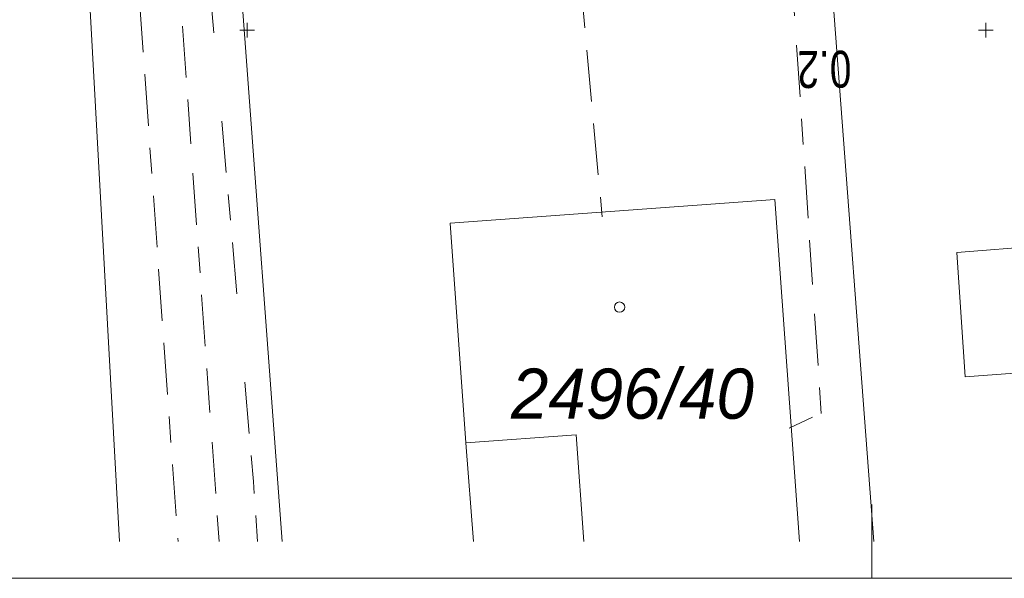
# Model space of a CAD drawing. Header units: metres. Extents: x -456831 to -456516, y -1111244 to -1111169.
# Tile 2 of 18: x -456808 to -456774, y -1111244 to -1111225. Entities that reach past the tile are written whole.
import ezdxf
from ezdxf.enums import TextEntityAlignment as Align

# ---------------------------------------------------------------- set-up
doc = ezdxf.new("R2010")
doc.units = ezdxf.units.M
doc.header["$MEASUREMENT"] = 0
for name, pattern in [('6.1622', [40, 3.5, -3, 7, -3, 3.5, 3.5, -3, 7, -3, 3.5]), ('6.2322', [40, 3.5, -3, 7, -4, 6, -3, 7, -3, 3.5]), ('6.6022', [39, 3.5, -3, 7, -6, -6, 7, -3, 3.5])]:
    doc.linetypes.add(name, pattern=pattern)
doc.layers.get('0').update_dxf_attribs({"lineweight": 13})
for name, color, linetype, lineweight in [('Hranice parcel', 9, 'Continuous', 13), ('IS_CEZ_NN_PODZ', 1, '6.6022', 0), ('IS_SMVAK_KANAL_SPL_TRASA', 32, '6.2322', 0), ('IS_SMVAK_VODA_TRASA', 5, '6.1622', 0), ('Parcelní čísla', 9, 'Continuous', 13), ('RAMECEK', 7, 'Continuous', 0), ('SIT', 5, 'Continuous', 13), ('STANIČENÍ', 1, 'Continuous', 13), ('Vnitřní kresba', 9, 'Continuous', 0), ('Značky budov', 9, 'Continuous', 13)]:
    doc.layers.add(name, color=color, linetype=linetype, lineweight=lineweight)
doc.styles.add('Style-Arial', font='arial.ttf')
doc.styles.add('Style-cs_Italics', font='cs_Italics.shx')

# ---------------------------------------------------------------- blocks, each defined once
blk = doc.blocks.new('4.02')
at = {"layer": 'Značky budov', "ltscale": 0.25}
blk.add_circle((-0.0007, 0.0001), 0.0175, dxfattribs=at)
blk = doc.blocks.new('SIT')
at = {"color": 0, "linetype": 'ByBlock', "lineweight": -2}
for p, q in [((-1, 0), (1, 0)), ((0, 1), (0, -1))]:
    blk.add_line(p, q, dxfattribs=at)

msp = doc.modelspace()

# ---------------------------------------------------------------- linework, layer by layer
at = {"layer": 'Hranice parcel', "ltscale": 0.25}
for p, q in [((-456800.72, -1111216.78), (-456798.814, -1111242.314)), ((-456778.797, -1111242.314), (-456780.73, -1111216.53)), ((-456804.328, -1111242.314), (-456805.72, -1111216.84))]:
    msp.add_line(p, q, dxfattribs=at)
at = {"layer": 'Hranice parcel', "ltscale": 0.25, "flags": 128}
for points in [[(-456764.3, -1111231.68), (-456763.99, -1111235.87), (-456775.7, -1111236.74), (-456775.98, -1111232.53), (-456773.13, -1111232.3), (-456773.36, -1111229.35), (-456766.55, -1111228.86), (-456766.3, -1111231.85), (-456764.3, -1111231.68)], [(-456792.344, -1111242.314), (-456792.6, -1111238.97), (-456793.13, -1111231.53), (-456782.15, -1111230.73), (-456781.314, -1111242.314)]]:
    msp.add_lwpolyline(points, dxfattribs=at)
at = {"layer": 'IS_CEZ_NN_PODZ', "ltscale": 0.25}
msp.add_lwpolyline([(-456799.656, -1111242.314), (-456799.79, -1111240.28), (-456801.22, -1111224.06), (-456801.87, -1111216.32)], dxfattribs=at)
at = {"layer": 'IS_SMVAK_KANAL_SPL_TRASA', "ltscale": 0.25}
msp.add_line((-456800.951, -1111242.314), (-456802.661, -1111218.285), dxfattribs=at)
msp.add_lwpolyline([(-456781.662, -1111238.474), (-456780.575, -1111237.978), (-456782.344, -1111211.513)], dxfattribs=at)
at = {"layer": 'IS_SMVAK_VODA_TRASA', "ltscale": 0.25}
for p, q in [((-456804.59, -1111210.78), (-456802.344, -1111242.314)), ((-456789.488, -1111214.966), (-456787.989, -1111231.323))]:
    msp.add_line(p, q, dxfattribs=at)
at = {"layer": 'RAMECEK', "ltscale": 0.25}
msp.add_line((-456778.865, -1111243.564), (-456778.865, -1111241.064), dxfattribs=at)
at = {"layer": 'RAMECEK', "ltscale": 0.25, "flags": 128}
msp.add_lwpolyline([(-456831.365, -1111243.564), (-456516.365, -1111243.564), (-456516.365, -1111169.314), (-456831.365, -1111169.314)], close=True, dxfattribs=at)
at = {"layer": 'Vnitřní kresba', "ltscale": 0.25, "flags": 128}
msp.add_lwpolyline([(-456792.6, -1111238.97), (-456788.87, -1111238.71), (-456788.613, -1111242.314)], dxfattribs=at)

# ---------------------------------------------------------------- block references
at = {"layer": 'SIT', "ltscale": 0.25, "xscale": 0.25, "yscale": 0.25, "zscale": 0.25}
for p in [(-456800, -1111225), (-456775, -1111225)]:
    msp.add_blockref('SIT', p, dxfattribs=at)
at = {"layer": 'Značky budov', "ltscale": 0.25, "xscale": 10, "yscale": 10, "zscale": 10}
msp.add_blockref('4.02', (-456787.39, -1111234.38), dxfattribs=at)

# ---------------------------------------------------------------- texts
at = {"layer": 'Parcelní čísla', "style": 'Style-cs_Italics'}
msp.add_text('2496/40', height=1.7, dxfattribs=at).set_placement((-456786.964, -1111238.16), align=Align.CENTER)
at = {"layer": 'STANIČENÍ', "insert": (-456780.468, -1111226.317), "char_height": 1.25, "attachment_point": 5, "rotation": 180.6293, "line_spacing_factor": 1.08, "style": 'Style-Arial'}
msp.add_mtext('\\H1x;\\W0.752;0.2', dxfattribs=at)

doc.saveas('drawing.dxf')
